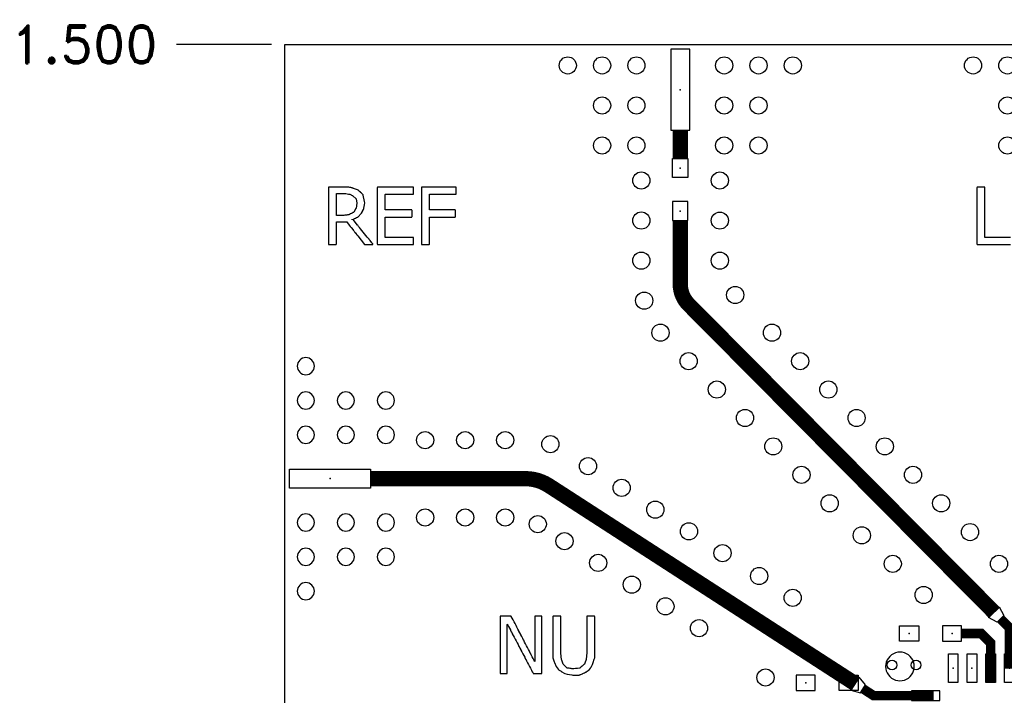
# Model space of a CAD drawing. Extents: x -0.28 to 1.53, y -0.26 to 1.53.
# Tile 7 of 45: x -0.28 to 0.75, y 0.82 to 1.53. Entities that reach past the tile are written whole.
import ezdxf
from ezdxf.enums import TextEntityAlignment as Align

# ---------------------------------------------------------------- set-up
doc = ezdxf.new("R2010")
doc.units = 0
doc.header["$MEASUREMENT"] = 0
doc.linetypes.add('SSCOMP', pattern=[101, 100, 1])
doc.layers.get('Defpoints').update_dxf_attribs({"linetype": 'CONTINUOUS'})
for name, color, linetype in [('COM-NS', 4, 'CONTINUOUS'), ('DIM', 1, 'CONTINUOUS'), ('HOL', 1, 'CONTINUOUS'), ('LND-NS', 5, 'CONTINUOUS'), ('NET', 7, 'CONTINUOUS'), ('PAD-NS', 5, 'CONTINUOUS'), ('PCB', 7, 'CONTINUOUS'), ('SLK-NS', 7, 'CONTINUOUS'), ('TRA-03', 40, 'CONTINUOUS'), ('TRA-NS', 5, 'CONTINUOUS'), ('via', 7, 'CONTINUOUS')]:
    doc.layers.add(name, color=color, linetype=linetype)
doc.layers.get('COM-NS').off()
doc.layers.get('TRA-03').off()
doc.styles.add('ROMAND', font='romand')
doc.dimstyles.get("Standard").update_dxf_attribs({"dimscale": 0.22, "dimtxt": 0.18, "dimasz": 0.18, "dimexe": 0.18, "dimexo": 0.0625, "dimgap": 0.09, "dimtad": 0, "dimtih": 1, "dimtoh": 1, "dimdec": 3, "dimzin": 0, "dimdsep": 46, "dimtxsty": 'ROMAND', "dimcen": 0.09, "dimadec": 0, "dimazin": 0, "dimtfac": 1, "dimtdec": 3, "dimtofl": 0, "dimtmove": 0, "dimatfit": 3, "dimfxl": 1, "dimtolj": 1, "dimtzin": 0, "dimarcsym": 0})

# ---------------------------------------------------------------- blocks, each defined once
blk = doc.blocks.new('HOL-D01')
at = {"layer": 'HOL', "linetype": 'Continuous'}
blk.add_circle((0, 0), 0.005, dxfattribs=at)
blk = doc.blocks.new('VIA-D01-D0')
at = {"layer": 'HOL'}
blk.add_blockref('HOL-D01', (0, 0), dxfattribs=at)
at = {"layer": 'NET'}
blk.add_attdef('NET', text='', height=0.01, dxfattribs=at).set_placement((0, 0), align=Align.MIDDLE)
blk = doc.blocks.new('LND-NS-4-D03-D01')
at = {"layer": 'LND-NS'}
blk.add_lwpolyline([(-0.015, -0.005), (0.015, -0.005), (0.015, 0.005), (-0.015, 0.005)], close=True, dxfattribs=at)
blk.add_point((0, 0), dxfattribs=at)
blk = doc.blocks.new('HMC_LP4-NS')
at = {"layer": 'LND-NS', "xscale": -1, "rotation": 90}
for p in [(-0.0492, 0.078), (-0.0295, 0.078), (-0.0098, 0.078), (0.0098, 0.078), (0.0295, 0.078), (0.0492, 0.078)]:
    blk.add_blockref('LND-NS-4-D03-D01', p, dxfattribs=at)
at = {"layer": 'LND-NS'}
for p in [(-0.078, 0.0492), (-0.078, 0.0295), (-0.078, 0.0098), (-0.078, -0.0098), (-0.078, -0.0295), (-0.078, -0.0492)]:
    blk.add_blockref('LND-NS-4-D03-D01', p, dxfattribs=at)
at = {"layer": 'LND-NS', "xscale": -1}
for p in [(0.078, 0.0492), (0.078, 0.0295), (0.078, 0.0098), (0.078, -0.0098), (0.078, -0.0295), (0.078, -0.0492)]:
    blk.add_blockref('LND-NS-4-D03-D01', p, dxfattribs=at)
at = {"layer": 'LND-NS', "rotation": 90}
for p in [(-0.0492, -0.078), (-0.0295, -0.078), (-0.0098, -0.078), (0.0098, -0.078), (0.0295, -0.078), (0.0492, -0.078)]:
    blk.add_blockref('LND-NS-4-D03-D01', p, dxfattribs=at)
at = {"layer": 'via'}
for p in [(-0.034, 0.034), (0, 0.034), (0.034, 0.034), (-0.034, 0), (0, 0), (0.034, 0), (-0.034, -0.034), (0, -0.034), (0.034, -0.034)]:
    blk.add_blockref('VIA-D01-D0', p, dxfattribs=at)
blk = doc.blocks.new('*D26')
at = {"layer": 'Defpoints', "color": 0, "transparency": 16777216}
for p in [(-0.1134, 1.5), (0, 1.5), (0, 0)]:
    blk.add_point(p, dxfattribs=at)
at = {"layer": 'DIM', "color": 0, "lineweight": -2, "transparency": 16777216}
blk.add_line((-0.0138, 1.5), (-0.1134, 1.5), dxfattribs=at)
at = {"layer": 'DIM', "color": 0, "transparency": 16777216, "insert": (-0.2105, 1.5), "char_height": 0.0396, "attachment_point": 5, "style": 'ROMAND'}
blk.add_mtext('\\A1;1.500', dxfattribs=at)
blk = doc.blocks.new('PAD-NS-4-D085-D02')
at = {"layer": 'PAD-NS'}
blk.add_lwpolyline([(-0.0425, -0.01), (0.0425, -0.01), (0.0425, 0.01), (-0.0425, 0.01)], close=True, dxfattribs=at)
blk.add_point((0, 0), dxfattribs=at)
blk = doc.blocks.new('HOL-D018')
at = {"layer": 'HOL'}
blk.add_circle((0, 0), 0.009, dxfattribs=at)
blk = doc.blocks.new('VIA-D018-D0')
at = {"layer": 'HOL'}
blk.add_blockref('HOL-D018', (0, 0), dxfattribs=at)
at = {"layer": 'NET'}
blk.add_attdef('NET', text='', height=0.01, dxfattribs=at).set_placement((0, 0), align=Align.MIDDLE)
blk = doc.blocks.new('SMA-NS')
at = {"layer": 'PAD-NS'}
blk.add_blockref('PAD-NS-4-D085-D02', (0.0475, 0), dxfattribs=at)
at = {"layer": 'via'}
for p in [(0.022, 0.118), (0.022, 0.082), (0.064, 0.082), (0.106, 0.082), (0.022, 0.046), (0.064, 0.046), (0.106, 0.046), (0.022, -0.046), (0.064, -0.046), (0.106, -0.046), (0.022, -0.082), (0.064, -0.082), (0.106, -0.082), (0.022, -0.118)]:
    blk.add_blockref('VIA-D018-D0', p, dxfattribs=at)
blk = doc.blocks.new('LND-NS-4-D02-D016')
at = {"layer": 'LND-NS'}
blk.add_lwpolyline([(-0.01, -0.008), (0.01, -0.008), (0.01, 0.008), (-0.01, 0.008)], close=True, dxfattribs=at)
blk.add_point((0, 0), dxfattribs=at)
blk = doc.blocks.new('0402_16-NS')
at = {"layer": 'LND-NS'}
blk.add_blockref('LND-NS-4-D02-D016', (-0.0225, 0), dxfattribs=at)
at = {"layer": 'LND-NS', "xscale": -1}
blk.add_blockref('LND-NS-4-D02-D016', (0.0225, 0), dxfattribs=at)

msp = doc.modelspace()

# ---------------------------------------------------------------- linework, layer by layer
at = {"layer": 'PCB'}
msp.add_lwpolyline([(0, 1.5), (1.5, 1.5), (1.5, 0), (0, 0)], close=True, dxfattribs=at)
at = {"layer": 'SLK-NS'}
for points in [[(0.04579, 1.2905), (0.045796, 1.290422), (0.045814, 1.290345), (0.045844, 1.290273), (0.045885, 1.290206), (0.045936, 1.290146), (0.045996, 1.290095), (0.046063, 1.290054), (0.046135, 1.290024), (0.046212, 1.290006), (0.04629, 1.29), (0.05355, 1.29), (0.053628, 1.290006), (0.053705, 1.290024), (0.053777, 1.290054), (0.053844, 1.290095), (0.053904, 1.290146), (0.053955, 1.290206), (0.053996, 1.290273), (0.054026, 1.290345), (0.054044, 1.290422), (0.05405, 1.2905), (0.05405, 1.313762), (0.054258, 1.31397), (0.064676, 1.31397), (0.06487, 1.313878), (0.065575, 1.312989), (0.065595, 1.312956), (0.065646, 1.312896), (0.065654, 1.312889), (0.066579, 1.311722), (0.066595, 1.311696), (0.066646, 1.311636), (0.06665, 1.311633), (0.067583, 1.310456), (0.067595, 1.310436), (0.067646, 1.310376), (0.068587, 1.309189), (0.068595, 1.309176), (0.06863, 1.309135), (0.069591, 1.307922), (0.069595, 1.307916), (0.069611, 1.307897), (0.071573, 1.305423), (0.071595, 1.305386), (0.071646, 1.305326), (0.071656, 1.305318), (0.072577, 1.304156), (0.072595, 1.304126), (0.072646, 1.304066), (0.072652, 1.304061), (0.073581, 1.302889), (0.073595, 1.302866), (0.073646, 1.302806), (0.073648, 1.302804), (0.074585, 1.301622), (0.074595, 1.301606), (0.074639, 1.301555), (0.075589, 1.300356), (0.075595, 1.300346), (0.075621, 1.300316), (0.076593, 1.299089), (0.076595, 1.299086), (0.076602, 1.299077), (0.083648, 1.290189), (0.083649, 1.29019), (0.083686, 1.290146), (0.083746, 1.290095), (0.083813, 1.290054), (0.083885, 1.290024), (0.083962, 1.290006), (0.08404, 1.29), (0.09184, 1.29), (0.091856, 1.290001), (0.091867, 1.290001), (0.091888, 1.290004), (0.091918, 1.290006), (0.091933, 1.290009), (0.091945, 1.290011), (0.091967, 1.290017), (0.091995, 1.290024), (0.092009, 1.29003), (0.09202, 1.290033), (0.092043, 1.290044), (0.092067, 1.290054), (0.092078, 1.290061), (0.092091, 1.290067), (0.092109, 1.29008), (0.092134, 1.290095), (0.092149, 1.290108), (0.092155, 1.290112), (0.092164, 1.29012), (0.092194, 1.290146), (0.092207, 1.290161), (0.092212, 1.290166), (0.092222, 1.290179), (0.092245, 1.290206), (0.092253, 1.290219), (0.09226, 1.290228), (0.092271, 1.290248), (0.092286, 1.290273), (0.092293, 1.290289), (0.092297, 1.290297), (0.092302, 1.290312), (0.092316, 1.290345), (0.09232, 1.290363), (0.092323, 1.290371), (0.092326, 1.290389), (0.092334, 1.290422), (0.092335, 1.290438), (0.092337, 1.290448), (0.092337, 1.290467), (0.09234, 1.2905), (0.092339, 1.290516), (0.092339, 1.290527), (0.092336, 1.290548), (0.092334, 1.290578), (0.092331, 1.290593), (0.092329, 1.290605), (0.092323, 1.290627), (0.092316, 1.290655), (0.09231, 1.290669), (0.092307, 1.29068), (0.092296, 1.290703), (0.092286, 1.290727), (0.092279, 1.290738), (0.092273, 1.290751), (0.09226, 1.290769), (0.092245, 1.290794), (0.092232, 1.290809), (0.092228, 1.290815), (0.09142, 1.29181), (0.091405, 1.291834), (0.091354, 1.291894), (0.091346, 1.291901), (0.090417, 1.293044), (0.090405, 1.293064), (0.090354, 1.293124), (0.090349, 1.293129), (0.089414, 1.294279), (0.089405, 1.294294), (0.089354, 1.294354), (0.089351, 1.294356), (0.088412, 1.295513), (0.088405, 1.295524), (0.088354, 1.295584), (0.087409, 1.296747), (0.087405, 1.296754), (0.087373, 1.296792), (0.086407, 1.297981), (0.086405, 1.297984), (0.086392, 1.298), (0.079414, 1.30659), (0.079405, 1.306604), (0.079354, 1.306664), (0.079352, 1.306666), (0.078411, 1.307824), (0.078405, 1.307834), (0.078359, 1.307888), (0.077409, 1.309058), (0.077405, 1.309064), (0.077378, 1.309096), (0.076406, 1.310292), (0.076405, 1.310294), (0.076397, 1.310304), (0.071558, 1.31626), (0.071619, 1.316551), (0.072211, 1.316847), (0.072227, 1.316854), (0.072239, 1.316861), (0.073199, 1.317342), (0.073227, 1.317354), (0.073248, 1.317367), (0.074187, 1.317837), (0.074227, 1.317854), (0.074258, 1.317873), (0.075175, 1.318332), (0.075227, 1.318354), (0.075267, 1.318378), (0.076163, 1.318827), (0.076227, 1.318854), (0.076276, 1.318884), (0.076291, 1.318892), (0.076297, 1.318894), (0.076364, 1.318935), (0.076424, 1.318986), (0.080434, 1.322996), (0.080433, 1.322997), (0.080436, 1.322999), (0.080487, 1.323059), (0.080527, 1.323126), (0.081416, 1.324904), (0.081446, 1.324953), (0.081474, 1.325019), (0.082416, 1.326904), (0.082446, 1.326953), (0.082474, 1.327019), (0.082937, 1.327946), (0.082939, 1.32795), (0.082968, 1.328023), (0.082985, 1.3281), (0.083485, 1.331615), (0.083494, 1.331652), (0.083498, 1.331704), (0.083785, 1.33372), (0.083787, 1.333731), (0.08379, 1.33381), (0.08378, 1.333888), (0.083496, 1.335314), (0.083494, 1.335338), (0.083476, 1.335415), (0.083476, 1.335416), (0.082184, 1.341897), (0.082184, 1.341899), (0.082183, 1.341903), (0.08218, 1.341918), (0.082179, 1.341918), (0.082165, 1.341975), (0.082135, 1.342047), (0.082094, 1.342114), (0.082043, 1.342174), (0.081368, 1.342848), (0.081354, 1.342864), (0.081337, 1.342878), (0.080379, 1.343834), (0.080354, 1.343864), (0.080323, 1.34389), (0.079391, 1.34482), (0.079354, 1.344864), (0.079309, 1.344902), (0.078403, 1.345807), (0.078354, 1.345864), (0.078295, 1.345914), (0.077408, 1.3468), (0.077405, 1.346804), (0.077354, 1.346864), (0.077294, 1.346915), (0.077289, 1.346918), (0.077263, 1.346944), (0.077262, 1.346943), (0.077222, 1.346981), (0.077157, 1.347025), (0.077086, 1.347058), (0.07625, 1.347372), (0.076227, 1.347386), (0.076155, 1.347416), (0.076096, 1.34743), (0.075222, 1.347758), (0.075155, 1.347786), (0.075136, 1.347791), (0.074245, 1.348125), (0.074227, 1.348136), (0.074155, 1.348166), (0.074104, 1.348178), (0.073194, 1.34852), (0.073155, 1.348536), (0.073144, 1.348539), (0.07224, 1.348878), (0.072227, 1.348886), (0.072155, 1.348916), (0.072113, 1.348926), (0.071166, 1.349282), (0.071155, 1.349286), (0.071152, 1.349287), (0.070617, 1.349488), (0.070614, 1.349489), (0.070538, 1.34951), (0.070131, 1.349592), (0.070078, 1.349604), (0.070064, 1.349605), (0.069116, 1.349795), (0.069078, 1.349804), (0.069068, 1.349805), (0.068102, 1.349999), (0.068078, 1.350004), (0.068072, 1.350004), (0.067087, 1.350202), (0.067078, 1.350204), (0.067076, 1.350204), (0.066498, 1.350319), (0.066478, 1.350324), (0.0664, 1.35033), (0.04629, 1.35033), (0.046212, 1.350324), (0.046135, 1.350306), (0.046063, 1.350276), (0.045996, 1.350235), (0.045936, 1.350184), (0.045885, 1.350124), (0.045844, 1.350057), (0.045814, 1.349985), (0.045796, 1.349908), (0.04579, 1.34983)], [(0.05405, 1.320788), (0.05405, 1.343512), (0.054258, 1.34372), (0.062274, 1.34372), (0.062309, 1.343715), (0.06231, 1.343715), (0.063914, 1.343488), (0.063922, 1.343486), (0.063933, 1.343485), (0.066859, 1.343071), (0.066922, 1.343056), (0.067, 1.34305), (0.067004, 1.34305), (0.067876, 1.342927), (0.067922, 1.342916), (0.067987, 1.342911), (0.068057, 1.342901), (0.068129, 1.342877), (0.068755, 1.342565), (0.068773, 1.342554), (0.068798, 1.342544), (0.069742, 1.342073), (0.069773, 1.342054), (0.069816, 1.342036), (0.070729, 1.341581), (0.070773, 1.341554), (0.070835, 1.341528), (0.071362, 1.341265), (0.071425, 1.341217), (0.074656, 1.337986), (0.074724, 1.337859), (0.075505, 1.333975), (0.075506, 1.333962), (0.075518, 1.333912), (0.075534, 1.333832), (0.075536, 1.333809), (0.075535, 1.333801), (0.075535, 1.3338), (0.074722, 1.328073), (0.074688, 1.327978), (0.074595, 1.327824), (0.074554, 1.327757), (0.074552, 1.327752), (0.072265, 1.323943), (0.072172, 1.323855), (0.071779, 1.323659), (0.071773, 1.323656), (0.071769, 1.323653), (0.070779, 1.323159), (0.070773, 1.323156), (0.070769, 1.323153), (0.069779, 1.322659), (0.069773, 1.322656), (0.069769, 1.322653), (0.068779, 1.322159), (0.068773, 1.322156), (0.068769, 1.322153), (0.067779, 1.321659), (0.067773, 1.321656), (0.067769, 1.321653), (0.067311, 1.321425), (0.067231, 1.3214), (0.065958, 1.321217), (0.065922, 1.321214), (0.065895, 1.321208), (0.065004, 1.32108), (0.065, 1.32108), (0.064922, 1.321074), (0.064855, 1.321058), (0.06297, 1.320788), (0.062922, 1.320784), (0.062886, 1.320776), (0.062007, 1.320649), (0.062, 1.32065), (0.061922, 1.320644), (0.061846, 1.320626), (0.061524, 1.32058), (0.054258, 1.32058)], [(0.09702, 1.2905), (0.097026, 1.290422), (0.097044, 1.290345), (0.097074, 1.290273), (0.097115, 1.290206), (0.097166, 1.290146), (0.097226, 1.290095), (0.097293, 1.290054), (0.097365, 1.290024), (0.097442, 1.290006), (0.09752, 1.29), (0.13454, 1.29), (0.134618, 1.290006), (0.134695, 1.290024), (0.134767, 1.290054), (0.134834, 1.290095), (0.134894, 1.290146), (0.134945, 1.290206), (0.134986, 1.290273), (0.135016, 1.290345), (0.135034, 1.290422), (0.13504, 1.2905), (0.13504, 1.29694), (0.135034, 1.297018), (0.135016, 1.297095), (0.134986, 1.297167), (0.134945, 1.297234), (0.134894, 1.297294), (0.134834, 1.297345), (0.134767, 1.297386), (0.134695, 1.297416), (0.134618, 1.297434), (0.13454, 1.29744), (0.105498, 1.29744), (0.10529, 1.297648), (0.10529, 1.318722), (0.105498, 1.31893), (0.13289, 1.31893), (0.132968, 1.318936), (0.133045, 1.318954), (0.133117, 1.318984), (0.133184, 1.319025), (0.133244, 1.319076), (0.133295, 1.319136), (0.133336, 1.319203), (0.133366, 1.319275), (0.133384, 1.319352), (0.13339, 1.31943), (0.13339, 1.32586), (0.133384, 1.325938), (0.133366, 1.326015), (0.133336, 1.326087), (0.133295, 1.326154), (0.133244, 1.326214), (0.133184, 1.326265), (0.133117, 1.326306), (0.133045, 1.326336), (0.132968, 1.326354), (0.13289, 1.32636), (0.105498, 1.32636), (0.10529, 1.326568), (0.10529, 1.342682), (0.105498, 1.34289), (0.13454, 1.34289), (0.134618, 1.342896), (0.134695, 1.342914), (0.134767, 1.342944), (0.134834, 1.342985), (0.134894, 1.343036), (0.134945, 1.343096), (0.134986, 1.343163), (0.135016, 1.343235), (0.135034, 1.343312), (0.13504, 1.34339), (0.13504, 1.34983), (0.135034, 1.349908), (0.135016, 1.349985), (0.134986, 1.350057), (0.134945, 1.350124), (0.134894, 1.350184), (0.134834, 1.350235), (0.134767, 1.350276), (0.134695, 1.350306), (0.134618, 1.350324), (0.13454, 1.35033), (0.09752, 1.35033), (0.097442, 1.350324), (0.097365, 1.350306), (0.097293, 1.350276), (0.097226, 1.350235), (0.097166, 1.350184), (0.097115, 1.350124), (0.097074, 1.350057), (0.097044, 1.349985), (0.097026, 1.349908), (0.09702, 1.34983)], [(0.14331, 1.2905), (0.143316, 1.290422), (0.143334, 1.290345), (0.143364, 1.290273), (0.143405, 1.290206), (0.143456, 1.290146), (0.143516, 1.290095), (0.143583, 1.290054), (0.143655, 1.290024), (0.143732, 1.290006), (0.14381, 1.29), (0.15107, 1.29), (0.151148, 1.290006), (0.151225, 1.290024), (0.151297, 1.290054), (0.151364, 1.290095), (0.151424, 1.290146), (0.151475, 1.290206), (0.151516, 1.290273), (0.151546, 1.290345), (0.151564, 1.290422), (0.15157, 1.2905), (0.15157, 1.318722), (0.151778, 1.31893), (0.17834, 1.31893), (0.178418, 1.318936), (0.178495, 1.318954), (0.178567, 1.318984), (0.178634, 1.319025), (0.178694, 1.319076), (0.178745, 1.319136), (0.178786, 1.319203), (0.178816, 1.319275), (0.178834, 1.319352), (0.17884, 1.31943), (0.17884, 1.32586), (0.178834, 1.325938), (0.178816, 1.326015), (0.178786, 1.326087), (0.178745, 1.326154), (0.178694, 1.326214), (0.178634, 1.326265), (0.178567, 1.326306), (0.178495, 1.326336), (0.178418, 1.326354), (0.17834, 1.32636), (0.151778, 1.32636), (0.15157, 1.326568), (0.15157, 1.342682), (0.151778, 1.34289), (0.17917, 1.34289), (0.179248, 1.342896), (0.179325, 1.342914), (0.179397, 1.342944), (0.179464, 1.342985), (0.179524, 1.343036), (0.179575, 1.343096), (0.179616, 1.343163), (0.179646, 1.343235), (0.179664, 1.343312), (0.17967, 1.34339), (0.17967, 1.34983), (0.179664, 1.349908), (0.179646, 1.349985), (0.179616, 1.350057), (0.179575, 1.350124), (0.179524, 1.350184), (0.179464, 1.350235), (0.179397, 1.350276), (0.179325, 1.350306), (0.179248, 1.350324), (0.17917, 1.35033), (0.14381, 1.35033), (0.143732, 1.350324), (0.143655, 1.350306), (0.143583, 1.350276), (0.143516, 1.350235), (0.143456, 1.350184), (0.143405, 1.350124), (0.143364, 1.350057), (0.143334, 1.349985), (0.143316, 1.349908), (0.14331, 1.34983)], [(0.0705, 1.31615), (0.0705, 1.31674), (0.070506, 1.316662), (0.070524, 1.316585), (0.070554, 1.316513), (0.070581, 1.316469), (0.070565, 1.316395), (0.070554, 1.316377), (0.070524, 1.316305), (0.070506, 1.316228)], [(0.22579, 0.8405), (0.225796, 0.840422), (0.225814, 0.840345), (0.225844, 0.840273), (0.225885, 0.840206), (0.225936, 0.840146), (0.225996, 0.840095), (0.226063, 0.840054), (0.226135, 0.840024), (0.226212, 0.840006), (0.22629, 0.84), (0.23272, 0.84), (0.232798, 0.840006), (0.232875, 0.840024), (0.232947, 0.840054), (0.233014, 0.840095), (0.233074, 0.840146), (0.233125, 0.840206), (0.233166, 0.840273), (0.233196, 0.840345), (0.233214, 0.840422), (0.23322, 0.8405), (0.23322, 0.891676), (0.233408, 0.891722), (0.233532, 0.891485), (0.233554, 0.891433), (0.233593, 0.89137), (0.234531, 0.889578), (0.234554, 0.889523), (0.234595, 0.889456), (0.23553, 0.887672), (0.235554, 0.887613), (0.235595, 0.887546), (0.235596, 0.887545), (0.236528, 0.885765), (0.236554, 0.885703), (0.236595, 0.885636), (0.236597, 0.885634), (0.237527, 0.883858), (0.237554, 0.883793), (0.237595, 0.883726), (0.237598, 0.883723), (0.238546, 0.881913), (0.238554, 0.881893), (0.238569, 0.881869), (0.239544, 0.880006), (0.239554, 0.879983), (0.239571, 0.879955), (0.240543, 0.878099), (0.240554, 0.878073), (0.240574, 0.878041), (0.241542, 0.876193), (0.241554, 0.876163), (0.241576, 0.876127), (0.24254, 0.874286), (0.242554, 0.874253), (0.242578, 0.874213), (0.243539, 0.872379), (0.243554, 0.872343), (0.243581, 0.872299), (0.244538, 0.870472), (0.244554, 0.870433), (0.244583, 0.870385), (0.245536, 0.868566), (0.245554, 0.868523), (0.245586, 0.868471), (0.246535, 0.866659), (0.246554, 0.866613), (0.246588, 0.866557), (0.247533, 0.864752), (0.247554, 0.864703), (0.247591, 0.864643), (0.248532, 0.862846), (0.248554, 0.862793), (0.248593, 0.862729), (0.249551, 0.8609), (0.249554, 0.860893), (0.249559, 0.860884), (0.25055, 0.858993), (0.250554, 0.858983), (0.250562, 0.85897), (0.251548, 0.857087), (0.251554, 0.857073), (0.251564, 0.857056), (0.252547, 0.85518), (0.252554, 0.855163), (0.252567, 0.855142), (0.253546, 0.853273), (0.253554, 0.853253), (0.253569, 0.853228), (0.254544, 0.851367), (0.254554, 0.851343), (0.254572, 0.851314), (0.255543, 0.84946), (0.255554, 0.849433), (0.255574, 0.8494), (0.256541, 0.847553), (0.256554, 0.847523), (0.256576, 0.847486), (0.25754, 0.845646), (0.257554, 0.845613), (0.257579, 0.845572), (0.258539, 0.84374), (0.258554, 0.843703), (0.258581, 0.843658), (0.259537, 0.841833), (0.259554, 0.841793), (0.259584, 0.841744), (0.260353, 0.840277), (0.260354, 0.840273), (0.260357, 0.840269), (0.260357, 0.840268), (0.260395, 0.840206), (0.260446, 0.840146), (0.260506, 0.840095), (0.260573, 0.840054), (0.260645, 0.840024), (0.260722, 0.840006), (0.2608, 0.84), (0.26909, 0.84), (0.269168, 0.840006), (0.269245, 0.840024), (0.269317, 0.840054), (0.269384, 0.840095), (0.269444, 0.840146), (0.269495, 0.840206), (0.269536, 0.840273), (0.269566, 0.840345), (0.269584, 0.840422), (0.26959, 0.8405), (0.26959, 0.89983), (0.269584, 0.899908), (0.269566, 0.899985), (0.269536, 0.900057), (0.269495, 0.900124), (0.269444, 0.900184), (0.269384, 0.900235), (0.269317, 0.900276), (0.269245, 0.900306), (0.269168, 0.900324), (0.26909, 0.90033), (0.26265, 0.90033), (0.262572, 0.900324), (0.262495, 0.900306), (0.262423, 0.900276), (0.262356, 0.900235), (0.262296, 0.900184), (0.262245, 0.900124), (0.262204, 0.900057), (0.262174, 0.899985), (0.262156, 0.899908), (0.26215, 0.89983), (0.26215, 0.852794), (0.261964, 0.852748), (0.261462, 0.853719), (0.261446, 0.853757), (0.261421, 0.853798), (0.260455, 0.855667), (0.260446, 0.855687), (0.260433, 0.855709), (0.259469, 0.857573), (0.259446, 0.857627), (0.259411, 0.857684), (0.258461, 0.859521), (0.258446, 0.859557), (0.258423, 0.859595), (0.257454, 0.861469), (0.257446, 0.861487), (0.257434, 0.861506), (0.256468, 0.863375), (0.256446, 0.863427), (0.256412, 0.863482), (0.25546, 0.865323), (0.255446, 0.865357), (0.255424, 0.865393), (0.254453, 0.867271), (0.254446, 0.867287), (0.254435, 0.867304), (0.253467, 0.869177), (0.253446, 0.869227), (0.253414, 0.86928), (0.252459, 0.871125), (0.252446, 0.871157), (0.252425, 0.871191), (0.251452, 0.873073), (0.251446, 0.873087), (0.251437, 0.873102), (0.250466, 0.874979), (0.250446, 0.875027), (0.250415, 0.875078), (0.249458, 0.876927), (0.249446, 0.876957), (0.249427, 0.876989), (0.248451, 0.878875), (0.248446, 0.878887), (0.248438, 0.8789), (0.247465, 0.880781), (0.247446, 0.880827), (0.247416, 0.880875), (0.246458, 0.882729), (0.246446, 0.882757), (0.246428, 0.882787), (0.24545, 0.884677), (0.245446, 0.884687), (0.24544, 0.884698), (0.244464, 0.886583), (0.244446, 0.886627), (0.244418, 0.886673), (0.243457, 0.888531), (0.243446, 0.888557), (0.243429, 0.888584), (0.242449, 0.890479), (0.242446, 0.890487), (0.242441, 0.890495), (0.241463, 0.892385), (0.241446, 0.892427), (0.241419, 0.892471), (0.240456, 0.894333), (0.240446, 0.894357), (0.240431, 0.894382), (0.239448, 0.896281), (0.239446, 0.896287), (0.239442, 0.896293), (0.238462, 0.898188), (0.238446, 0.898227), (0.23842, 0.898269), (0.237498, 0.900053), (0.237496, 0.900057), (0.237455, 0.900124), (0.237404, 0.900184), (0.237344, 0.900235), (0.237277, 0.900276), (0.237205, 0.900306), (0.237128, 0.900324), (0.23705, 0.90033), (0.22629, 0.90033), (0.226212, 0.900324), (0.226135, 0.900306), (0.226063, 0.900276), (0.225996, 0.900235), (0.225936, 0.900184), (0.225885, 0.900124), (0.225844, 0.900057), (0.225814, 0.899985), (0.225796, 0.899908), (0.22579, 0.89983)], [(0.28116, 0.89983), (0.28116, 0.856607), (0.281167, 0.856528), (0.281186, 0.856452), (0.281515, 0.855462), (0.281524, 0.855425), (0.281542, 0.855382), (0.28252, 0.852441), (0.282524, 0.852425), (0.282532, 0.852406), (0.282806, 0.851582), (0.282807, 0.851582), (0.282816, 0.851554), (0.284436, 0.847504), (0.284437, 0.847504), (0.284458, 0.847456), (0.2845, 0.84739), (0.285572, 0.845964), (0.285595, 0.845926), (0.285641, 0.845872), (0.286574, 0.844631), (0.286595, 0.844596), (0.286637, 0.844546), (0.28689, 0.84421), (0.286891, 0.844211), (0.286907, 0.844189), (0.286962, 0.844133), (0.287025, 0.844086), (0.287686, 0.843672), (0.287706, 0.843655), (0.287773, 0.843614), (0.28779, 0.843607), (0.289698, 0.842412), (0.289706, 0.842405), (0.289773, 0.842364), (0.289777, 0.842362), (0.293475, 0.840046), (0.293476, 0.840047), (0.293503, 0.84003), (0.293575, 0.839998), (0.293651, 0.839978), (0.295904, 0.83957), (0.295922, 0.839566), (0.295931, 0.839565), (0.300837, 0.838677), (0.300845, 0.838674), (0.300922, 0.838656), (0.300979, 0.838652), (0.301841, 0.838495), (0.301845, 0.838494), (0.301922, 0.838476), (0.301969, 0.838472), (0.302601, 0.838359), (0.302612, 0.838356), (0.30269, 0.83835), (0.30833, 0.83835), (0.30833, 0.838351), (0.308363, 0.838351), (0.308441, 0.838362), (0.308515, 0.838386), (0.309109, 0.838623), (0.309155, 0.838634), (0.309227, 0.838664), (0.309257, 0.838683), (0.310112, 0.839024), (0.310155, 0.839034), (0.310227, 0.839064), (0.310255, 0.839081), (0.311115, 0.839425), (0.311155, 0.839434), (0.311227, 0.839464), (0.311253, 0.83948), (0.312118, 0.839825), (0.312155, 0.839834), (0.312227, 0.839864), (0.31225, 0.839878), (0.312545, 0.839996), (0.312545, 0.839997), (0.312584, 0.840013), (0.313221, 0.840332), (0.313227, 0.840334), (0.313231, 0.840337), (0.314221, 0.840832), (0.314227, 0.840834), (0.314231, 0.840837), (0.315221, 0.841332), (0.315227, 0.841334), (0.315231, 0.841337), (0.315824, 0.841633), (0.315824, 0.841634), (0.315833, 0.841638), (0.3159, 0.84168), (0.31912, 0.84409), (0.319119, 0.844091), (0.319169, 0.844132), (0.319221, 0.844191), (0.319397, 0.844426), (0.319405, 0.844436), (0.31941, 0.844444), (0.320403, 0.845774), (0.320405, 0.845776), (0.320406, 0.845778), (0.321352, 0.847044), (0.321354, 0.847046), (0.321405, 0.847106), (0.321436, 0.847157), (0.321611, 0.847391), (0.32161, 0.847392), (0.321639, 0.847433), (0.321674, 0.847503), (0.322468, 0.849475), (0.322476, 0.849495), (0.322476, 0.849497), (0.323304, 0.851553), (0.323302, 0.851554), (0.323314, 0.851582), (0.324476, 0.855074), (0.324476, 0.855076), (0.324931, 0.856443), (0.324936, 0.856455), (0.324954, 0.856532), (0.32496, 0.85661), (0.32496, 0.89983), (0.324954, 0.899908), (0.324936, 0.899985), (0.324906, 0.900057), (0.324865, 0.900124), (0.324814, 0.900184), (0.324754, 0.900235), (0.324687, 0.900276), (0.324615, 0.900306), (0.324538, 0.900324), (0.32446, 0.90033), (0.31719, 0.90033), (0.317112, 0.900324), (0.317035, 0.900306), (0.316963, 0.900276), (0.316896, 0.900235), (0.316836, 0.900184), (0.316785, 0.900124), (0.316744, 0.900057), (0.316714, 0.899985), (0.316696, 0.899908), (0.31669, 0.89983), (0.31669, 0.862288), (0.315865, 0.854893), (0.315856, 0.854848), (0.314526, 0.850849), (0.314524, 0.850845), (0.314523, 0.850841), (0.314239, 0.849987), (0.314158, 0.849871), (0.313713, 0.849499), (0.313706, 0.849495), (0.313646, 0.849444), (0.313644, 0.849442), (0.311707, 0.847826), (0.311706, 0.847825), (0.311693, 0.847814), (0.310726, 0.847007), (0.310706, 0.846995), (0.310646, 0.846944), (0.310635, 0.846932), (0.309316, 0.845831), (0.30919, 0.845777), (0.308926, 0.845744), (0.30892, 0.845744), (0.306949, 0.845496), (0.306922, 0.845494), (0.30691, 0.845491), (0.304973, 0.845248), (0.304922, 0.845244), (0.304899, 0.845239), (0.302996, 0.845), (0.302922, 0.844994), (0.302889, 0.844986), (0.30268, 0.84496), (0.30261, 0.84496), (0.302144, 0.845018), (0.302078, 0.845034), (0.302, 0.84504), (0.301983, 0.845039), (0.301093, 0.845151), (0.301078, 0.845154), (0.301045, 0.845157), (0.300134, 0.845271), (0.300078, 0.845284), (0.3, 0.84529), (0.299989, 0.845289), (0.299082, 0.845403), (0.299078, 0.845404), (0.299068, 0.845405), (0.298123, 0.845523), (0.298078, 0.845534), (0.298, 0.84554), (0.297994, 0.84554), (0.296113, 0.845776), (0.295976, 0.845842), (0.291946, 0.849872), (0.291887, 0.849971), (0.290483, 0.854164), (0.290476, 0.854195), (0.29046, 0.854233), (0.290253, 0.854851), (0.290245, 0.854893), (0.2895, 0.861571), (0.2895, 0.86158), (0.289494, 0.861658), (0.289487, 0.861688), (0.28942, 0.862288), (0.28942, 0.89983), (0.289414, 0.899908), (0.289396, 0.899985), (0.289366, 0.900057), (0.289325, 0.900124), (0.289274, 0.900184), (0.289214, 0.900235), (0.289147, 0.900276), (0.289075, 0.900306), (0.288998, 0.900324), (0.28892, 0.90033), (0.28166, 0.90033), (0.281582, 0.900324), (0.281505, 0.900306), (0.281433, 0.900276), (0.281366, 0.900235), (0.281306, 0.900184), (0.281255, 0.900124), (0.281214, 0.900057), (0.281184, 0.899985), (0.281166, 0.899908)], [(0.645, 0.8325), (0.647347, 0.832685), (0.649635, 0.833234), (0.65181, 0.834135), (0.653817, 0.835365), (0.655607, 0.836893), (0.657135, 0.838683), (0.658365, 0.84069), (0.659266, 0.842865), (0.659815, 0.845153), (0.66, 0.8475), (0.659815, 0.849847), (0.659266, 0.852135), (0.658365, 0.85431), (0.657135, 0.856317), (0.655607, 0.858107), (0.653817, 0.859635), (0.65181, 0.860865), (0.649635, 0.861766), (0.647347, 0.862315), (0.645, 0.8625), (0.642653, 0.862315), (0.640365, 0.861766), (0.63819, 0.860865), (0.636183, 0.859635), (0.634393, 0.858107), (0.632865, 0.856317), (0.631635, 0.85431), (0.630734, 0.852135), (0.630185, 0.849847), (0.63, 0.8475), (0.630185, 0.845153), (0.630734, 0.842865), (0.631635, 0.84069), (0.632865, 0.838683), (0.634393, 0.836893), (0.636183, 0.835365), (0.63819, 0.834135), (0.640365, 0.833234), (0.642653, 0.832685)]]:
    msp.add_lwpolyline(points, close=True, dxfattribs=at)
msp.add_lwpolyline([(0.76082, 1.29744), (0.734258, 1.29744), (0.73405, 1.297648), (0.73405, 1.34983), (0.734044, 1.349908), (0.734026, 1.349985), (0.733996, 1.350057), (0.733955, 1.350124), (0.733904, 1.350184), (0.733844, 1.350235), (0.733777, 1.350276), (0.733705, 1.350306), (0.733628, 1.350324), (0.73355, 1.35033), (0.72629, 1.35033), (0.726212, 1.350324), (0.726135, 1.350306), (0.726063, 1.350276), (0.725996, 1.350235), (0.725936, 1.350184), (0.725885, 1.350124), (0.725844, 1.350057), (0.725814, 1.349985), (0.725796, 1.349908), (0.72579, 1.34983), (0.72579, 1.2905), (0.725796, 1.290422), (0.725814, 1.290345), (0.725844, 1.290273), (0.725885, 1.290206), (0.725936, 1.290146), (0.725996, 1.290095), (0.726063, 1.290054), (0.726135, 1.290024), (0.726212, 1.290006), (0.72629, 1.29), (0.76082, 1.29)], dxfattribs=at)
at = {"layer": 'TRA-NS', "linetype": 'SSCOMP'}
for points, const_width in [([(0.414684, 1.41), (0.414684, 1.380256)], 0.016), ([(0.750024, 0.897912), (0.759842, 0.888016), (0.759842, 0.845121)], 0.01), ([(0.740158, 0.830619), (0.740158, 0.872117), (0.730158, 0.882117), (0.709685, 0.882117)], 0.01), ([(0.60629, 0.824058), (0.617447, 0.81684), (0.680426, 0.81684)], 0.01)]:
    msp.add_lwpolyline(points, dxfattribs=dict(at, const_width=const_width))
at = {"layer": 'TRA-NS', "linetype": 'SSCOMP', "const_width": 0.016}
for points in [[(0.414684, 1.315256), (0.414684, 1.248396, 0.19783736), (0.423383, 1.227271), (0.744201, 0.903794)], [(0.09, 1.044497), (0.252293, 1.044497, -0.14456044), (0.276738, 1.037279), (0.597894, 0.82949)]]:
    msp.add_lwpolyline(points, format="xyb", dxfattribs=at)
at = {"layer": 'TRA-NS'}
for points in [[(0.746935, 0.89393), (0.737763, 0.898918), (0.749123, 0.910185), (0.754035, 0.900972)], [(0.609007, 0.828256), (0.60224, 0.836207), (0.593549, 0.822774), (0.603574, 0.81986)]]:
    msp.add_lwpolyline(points, close=True, dxfattribs=at)

# ---------------------------------------------------------------- block references
at = {"layer": 'COM-NS'}
for name, p, rotation in [('SMA-NS', (0.414684, 1.5), 270), ('SMA-NS', (0.839684, 1.5), 270), ('0402_16-NS', (0.414684, 1.347756), 89.99999999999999)]:
    msp.add_blockref(name, p, dxfattribs=dict(at, rotation=rotation))
at = {"layer": 'COM-NS', "xscale": -1, "rotation": 180}
for name, p in [('SMA-NS', (0, 1.044497)), ('0402_16-NS', (0.677185, 0.882117))]:
    msp.add_blockref(name, p, dxfattribs=at)
at = {"layer": 'COM-NS'}
msp.add_blockref('HMC_LP4-NS', (0.75, 0.767627), dxfattribs=at)
at = {"layer": 'COM-NS', "xscale": -1}
msp.add_blockref('0402_16-NS', (0.56871, 0.830233), dxfattribs=at)
at = {"layer": 'TRA-03'}
for p in [(0.373803, 1.357256), (0.456141, 1.357234), (0.373803, 1.315256), (0.456141, 1.315234), (0.373803, 1.273256), (0.456141, 1.273234), (0.376869, 1.23126), (0.472275, 1.237165), (0.39386, 1.197602), (0.510817, 1.197602), (0.423436, 1.167781), (0.540392, 1.167781), (0.453011, 1.13796), (0.569968, 1.13796), (0.482586, 1.108139), (0.599543, 1.108139), (0.147105, 1.084858), (0.189105, 1.084858), (0.231105, 1.084858), (0.278494, 1.080693), (0.512162, 1.078318), (0.629119, 1.078318), (0.317958, 1.057636), (0.541737, 1.048496), (0.658694, 1.048496), (0.353221, 1.034821), (0.571312, 1.018675), (0.688269, 1.018675), (0.147105, 1.003706), (0.189105, 1.003706), (0.231105, 1.003706), (0.388484, 1.012006), (0.265233, 0.996797), (0.423746, 0.98919), (0.604994, 0.984994), (0.718501, 0.988444), (0.293304, 0.978935), (0.459009, 0.966375), (0.328567, 0.95612), (0.637466, 0.955136), (0.74885, 0.955136), (0.497336, 0.94231), (0.36383, 0.933305), (0.66987, 0.922486), (0.399093, 0.91049), (0.532599, 0.919495), (0.434335, 0.887707), (0.504031, 0.835857)]:
    msp.add_blockref('VIA-D018-D0', p, dxfattribs=at)
at = {"layer": 'via'}
for p in [(0.636686, 0.848988), (0.661902, 0.848988)]:
    msp.add_blockref('VIA-D01-D0', p, dxfattribs=at)

# ---------------------------------------------------------------- dimensions: what is measured, and where the dimension line sits
at = {"layer": 'DIM'}
dim = msp.add_ordinate_dim(feature_location=(0, 1.5), offset=(-0.113395, 0), dtype=0, origin=(0, 0), dimstyle='Standard', dxfattribs=at)
dim.commit()
dim.dimension.update_dxf_attribs({"geometry": '*D26', "text_midpoint": (-0.210509, 1.5)})

doc.saveas('drawing.dxf')
